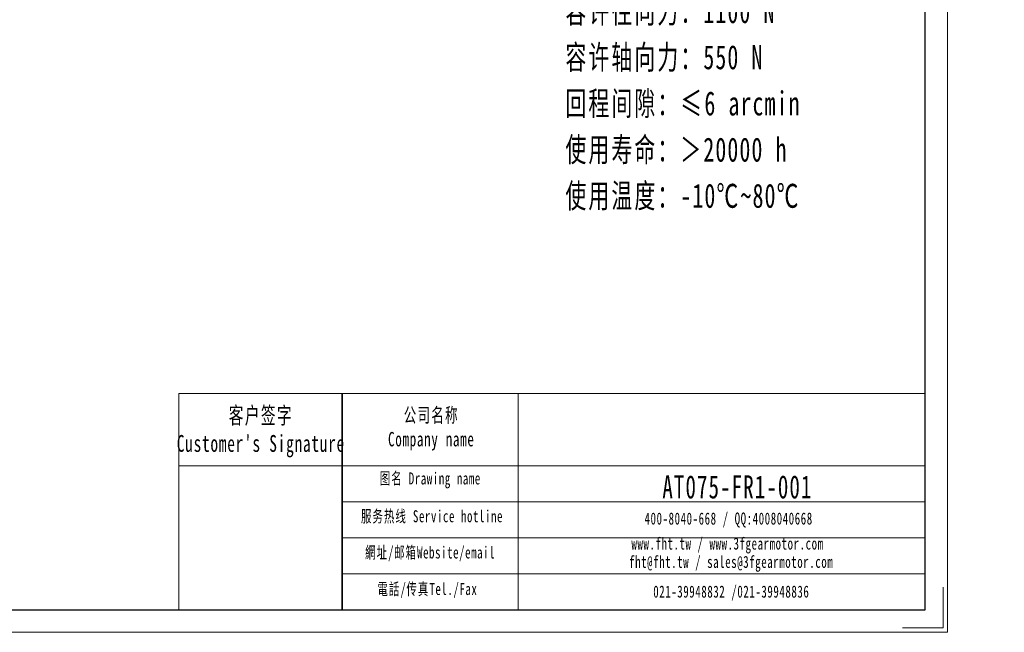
# Model space of a CAD drawing. Header units: millimetres. Extents: x -2 to 559, y 23 to 416.
# Tile 2 of 3: x 276 to 559, y 23 to 199. Entities that reach past the tile are written whole.
import ezdxf

# ---------------------------------------------------------------- set-up
doc = ezdxf.new("R2010")
doc.units = ezdxf.units.MM
doc.layers.get('0').update_dxf_attribs({"lineweight": 35})
for name, color, linetype, lineweight in [('7标注层', 4, 'Continuous', 18), ('SLD-0', 7, 'Continuous', 18), ('图框_外框线', 7, 'Continuous', 18), ('尺寸线层', 3, 'Continuous', 18)]:
    doc.layers.add(name, color=color, linetype=linetype, lineweight=lineweight)
doc.styles.add('标准', font='txt', dxfattribs={"width": 0.667})

msp = doc.modelspace()

# ---------------------------------------------------------------- linework, layer by layer
msp.add_line((368.6956, 91.8074), (368.6956, 29.5812))
at = {"layer": '7标注层', "color": 0}
msp.add_line((321.7557, 91.8074), (321.7557, 29.5918), dxfattribs=at)
at = {"layer": '图框_外框线'}
for p, q in [((321.7557, 91.8074), (368.6956, 91.8074)), ((368.6956, 91.8074), (368.6956, 29.5918)), ((368.6956, 91.8074), (536.2848, 91.8074)), ((419.2703, 91.8074), (419.2703, 29.5918)), ((321.7557, 71.046), (368.6956, 71.046)), ((368.6956, 71.046), (536.2848, 71.046)), ((368.6956, 60.6653), (536.2848, 60.6653)), ((368.6956, 50.2846), (536.2848, 50.2846)), ((368.6956, 39.9039), (536.2848, 39.9039))]:
    msp.add_line(p, q, dxfattribs=at)
at = {"layer": '图框_外框线', "color": 3}
msp.add_lwpolyline([(-1.6188, 23.1111), (542.7656, 23.1111), (542.7656, 408.0686), (-1.6188, 408.0686)], close=True, dxfattribs=at)
at = {"layer": '图框_外框线', "color": 3, "lineweight": 25}
msp.add_lwpolyline([(30.7851, 29.5918), (536.2848, 29.5918), (536.2848, 401.5878), (30.7851, 401.5878)], close=True, dxfattribs=at)
at = {"layer": '图框_外框线', "color": 3}
msp.add_lwpolyline([(541.4694, 36.0726), (541.4694, 24.4072), (529.804, 24.4072)], dxfattribs=at)

# ---------------------------------------------------------------- texts
at = {"layer": 'SLD-0', "color": 1, "attachment_point": 2, "style": '标准'}
for s, insert, char_height, width in [("\\T1.1;客户签字\\PCustomer's Signature", (345.3066, 87.9665), 4.844324, 60.263892), ('\\T1.1;公司名称\\PCompany name', (394.3037, 87.7093), 4.152278, 53.759034), ('\\T1.1;图名 Drawing name', (394.0199, 69.1325), 3.460232, 44.251809), ('\\T1.1;\\pxt5.83333;{\\H1.6022x;\\C256;AT075-FR1-001}', (482.3283, 68.297), 4.152278, 35.254472), ('\\T1.1;服务热线 Service hotline', (394.5106, 58.2519), 3.460232, 49.300766), ('\\T1.1;400-8040-668 / QQ:4008040668', (479.8066, 57.5907), 3.460232, 100.746058), ('\\T1.1;網址/邮箱Website/email', (393.9718, 47.8267), 3.460232, 51.317457), ('\\T1.1;www.fht.tw / www.3fgearmotor.com ', (479.4875, 50.3835), 3.460232, 100.85947), ('\\T1.1;\\pxt12;fht@fht.tw / sales@3fgearmotor.com ', (480.5421, 45.1145), 3.460232, 100.85947), ('\\T1.1;電話/传真Tel./Fax', (393.1965, 37.3203), 3.460232, 51.934656), ('\\T1.1;021-39948832 /021-39948836 ', (480.5783, 36.5638), 3.460232, 77.013835)]:
    msp.add_mtext(s, dxfattribs=dict(at, insert=insert, char_height=char_height, width=width))
at = {"layer": '尺寸线层', "insert": (432.8673, 271.8394), "char_height": 4.0425, "width": 103.233434, "attachment_point": 1, "line_spacing_factor": 1.15057, "style": '标准'}
msp.add_mtext('\\T1.1;{\\H1.71429x;性能参数：\\P减速比：1:1\\P额定输出力矩：45 N.m\\P最大加速力矩：1.5倍额定扭矩\\P额定输入转速：1500 rpm\\P容许径向力：1100 N\\P容许轴向力：550 N\\P回程间隙：≤6 arcmin\\P使用寿命：＞20000 h\\P使用温度：-10℃~80℃\\P}', dxfattribs=at)

doc.saveas('drawing.dxf')
